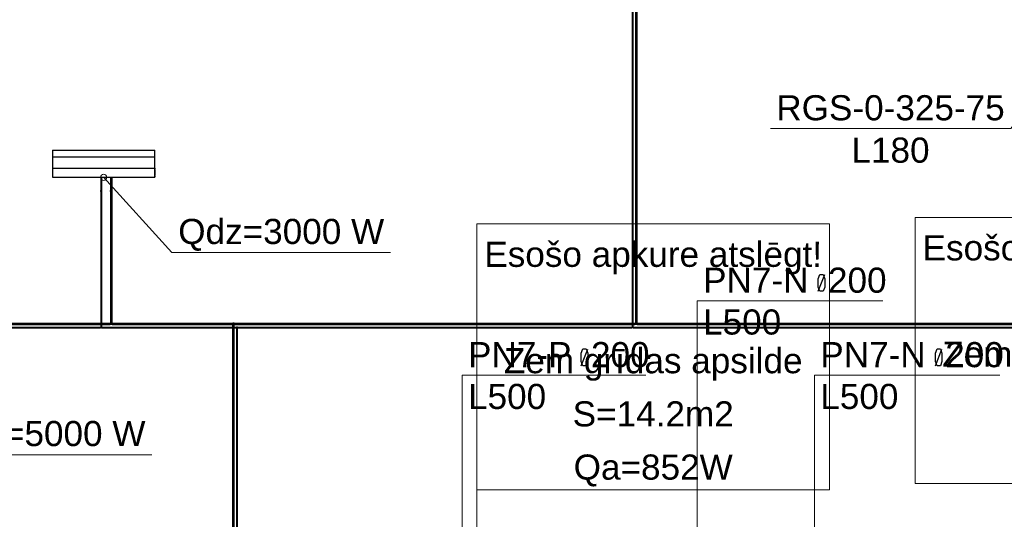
# Model space of a CAD drawing. Header units: millimetres. Extents: x -134161 to 355560, y -27497 to 30328.
# Tile 78 of 95: x 169603 to 177434, y -10033 to -6058. Entities that reach past the tile are written whole.
import ezdxf

# ---------------------------------------------------------------- set-up
doc = ezdxf.new("R2010")
doc.units = ezdxf.units.MM
doc.linetypes.add('HIDDEN', pattern=[9.525, 6.35, -3.175])
doc.linetypes.add('UnderCeiling', pattern=[6.7, 4.2, -1, 0.5, -1])
for name, color, linetype in [('0000 RAKSTLAUKUMS - LAYOUT', 7, 'CONTINUOUS'), ('Dz1-Atpakalgaita', 7, 'CONTINUOUS'), ('Dz1-Fenkoils', 7, 'CONTINUOUS'), ('Dz1-Radiators', 7, 'CONTINUOUS'), ('Dz1-Teksts-', 7, 'CONTINUOUS'), ('Dz1-Turpgaita', 7, 'CONTINUOUS'), ('Vent-PN2-N-Teksts-', 7, 'CONTINUOUS'), ('Vent-PN6-N-Teksts-', 7, 'CONTINUOUS'), ('Vent-PN7-P-Teksts-', 7, 'CONTINUOUS')]:
    doc.layers.add(name, color=color, linetype=linetype)
doc.layers.add('AVK-A_uzdevums', color=1, linetype='CONTINUOUS', lineweight=30)
doc.styles.add('Arial', font='arial.ttf', dxfattribs={"height": 187.5})
doc.styles.add('PBL', font='arial.ttf')

# ---------------------------------------------------------------- blocks, each defined once
blk = doc.blocks.new('*U1120')
at = {"layer": 'Vent-PN2-N-Teksts-', "color": 7, "linetype": 'Continuous', "lineweight": 15}
for p, q in [((36309.8, 10514.4, 2220), (35733.3, 9760.2, 2220)), ((35733.3, 9760.2, 2220), (33821.8, 9760.2, 2220))]:
    blk.add_line(p, q, dxfattribs=at)
at = {"layer": 'Vent-PN2-N-Teksts-', "color": 7, "linetype": 'Continuous', "lineweight": 25, "style": 'Arial'}
for s, p in [('RGS-0-325-75', (33869.1, 9825.2, 2220)), ('L180', (34466.8, 9488.2, 2220))]:
    blk.add_text(s, height=200, dxfattribs=at).set_placement(p)
blk = doc.blocks.new('*U1196')
at = {"layer": 'AVK-A_uzdevums', "color": 7, "linetype": 'Continuous', "lineweight": 18}
for p, q in [((31487.3, 6884.6), (31487.3, 9000.9)), ((31487.3, 9000.9), (34293, 9000.9)), ((34293, 9000.9), (34293, 6884.6)), ((31487.3, 5713.4), (31487.3, 6884.6)), ((34293, 6884.6), (31487.3, 6884.6))]:
    blk.add_line(p, q, dxfattribs=at)
at = {"layer": 'AVK-A_uzdevums', "color": 7, "linetype": 'Continuous', "lineweight": 18, "extrusion": (0, 0, -1)}
blk.add_circle((-31487.3, 5713.4), 50, dxfattribs=at)
at = {"layer": 'AVK-A_uzdevums', "color": 7, "linetype": 'Continuous', "lineweight": 25, "style": 'Arial'}
for s, p in [('Esošo apkure atslēgt!', (31546.7, 8659.3)), ('Zem grīdas apsilde', (31702.2, 7812.8)), ('S=14.2m2', (32249.4, 7389.6)), ('Qa=852W', (32257.3, 6966.3))]:
    blk.add_text(s, height=200, dxfattribs=at).set_placement(p)
blk = doc.blocks.new('*U1517')
at = {"layer": 'Vent-PN7-P-Teksts-', "color": 7, "linetype": 'Continuous', "lineweight": 25}
for p, q in [((32317.6, 7971.8, 2600), (32330.2, 8006, 2600)), ((32317.6, 7872.3, 2600), (32369.6, 8004.9, 2600)), ((32330.2, 8006, 2600), (32357, 8006, 2600)), ((32357, 8006, 2600), (32369.6, 7971.8, 2600)), ((32317.6, 7905.5, 2600), (32317.6, 7971.8, 2600)), ((32369.6, 7971.8, 2600), (32369.6, 7905.5, 2600)), ((32330.2, 7872.3, 2600), (32317.6, 7905.5, 2600)), ((32357, 7872.3, 2600), (32330.2, 7872.3, 2600)), ((32369.6, 7905.5, 2600), (32357, 7872.3, 2600))]:
    blk.add_line(p, q, dxfattribs=at)
at = {"layer": 'Vent-PN7-P-Teksts-', "color": 7, "linetype": 'Continuous', "lineweight": 15}
for p, q in [((31370.4, 6492.8, 2600), (31370.4, 7796.7, 2600)), ((31370.4, 7796.7, 2600), (32830.5, 7796.7, 2600))]:
    blk.add_line(p, q, dxfattribs=at)
at = {"layer": 'Vent-PN7-P-Teksts-', "color": 7, "linetype": 'Continuous', "lineweight": 25, "style": 'Arial'}
for s, p in [('PN7-P  200', (31417.1, 7860.9, 2600)), ('L500', (31417.1, 7528.3, 2600))]:
    blk.add_text(s, height=200, dxfattribs=at).set_placement(p)
blk = doc.blocks.new('*U1519')
at = {"layer": 'Vent-PN6-N-Teksts-', "color": 7, "linetype": 'Continuous', "lineweight": 25}
for p, q in [((35135, 7971.8, 2600), (35147.5, 8006, 2600)), ((35135, 7872.3, 2600), (35186.9, 8004.9, 2600)), ((35147.5, 8006, 2600), (35174.4, 8006, 2600)), ((35174.4, 8006, 2600), (35186.9, 7971.8, 2600)), ((35135, 7905.5, 2600), (35135, 7971.8, 2600)), ((35186.9, 7971.8, 2600), (35186.9, 7905.5, 2600)), ((35147.5, 7872.3, 2600), (35135, 7905.5, 2600)), ((35174.4, 7872.3, 2600), (35147.5, 7872.3, 2600)), ((35186.9, 7905.5, 2600), (35174.4, 7872.3, 2600))]:
    blk.add_line(p, q, dxfattribs=at)
at = {"layer": 'Vent-PN6-N-Teksts-', "color": 7, "linetype": 'Continuous', "lineweight": 15}
for p, q in [((34172.4, 6249.6, 2600), (34172.4, 7796.7, 2600)), ((34172.4, 7796.7, 2600), (35647.8, 7796.7, 2600))]:
    blk.add_line(p, q, dxfattribs=at)
at = {"layer": 'Vent-PN6-N-Teksts-', "color": 7, "linetype": 'Continuous', "lineweight": 25, "style": 'Arial'}
for s, p in [('PN7-N  200', (34219, 7860.9, 2600)), ('L500', (34219, 7528.3, 2600))]:
    blk.add_text(s, height=200, dxfattribs=at).set_placement(p)
blk = doc.blocks.new('*U1537')
at = {"layer": 'Vent-PN6-N-Teksts-', "color": 7, "linetype": 'Continuous', "lineweight": 25}
for p, q in [((34202.7, 8564.2, 2600), (34215.2, 8598.5, 2600)), ((34202.7, 8464.7, 2600), (34254.7, 8597.3, 2600)), ((34202.7, 8497.9, 2600), (34202.7, 8564.2, 2600)), ((34215.2, 8598.5, 2600), (34242.1, 8598.5, 2600)), ((34242.1, 8598.5, 2600), (34254.7, 8564.2, 2600)), ((34254.7, 8564.2, 2600), (34254.7, 8497.9, 2600)), ((34215.2, 8464.7, 2600), (34202.7, 8497.9, 2600)), ((34242.1, 8464.7, 2600), (34215.2, 8464.7, 2600)), ((34254.7, 8497.9, 2600), (34242.1, 8464.7, 2600))]:
    blk.add_line(p, q, dxfattribs=at)
at = {"layer": 'Vent-PN6-N-Teksts-', "color": 7, "linetype": 'Continuous', "lineweight": 15}
for p, q in [((33240.1, 6249.6, 2600), (33240.1, 8389.1, 2600)), ((33240.1, 8389.1, 2600), (34715.6, 8389.1, 2600))]:
    blk.add_line(p, q, dxfattribs=at)
at = {"layer": 'Vent-PN6-N-Teksts-', "color": 7, "linetype": 'Continuous', "lineweight": 25, "style": 'Arial'}
for s, p in [('PN7-N  200', (33286.7, 8453.3, 2600)), ('L500', (33286.7, 8120.7, 2600))]:
    blk.add_text(s, height=200, dxfattribs=at).set_placement(p)
blk = doc.blocks.new('*U1773')
at = {"layer": 'Dz1-Atpakalgaita', "color": 6, "linetype": 'UnderCeiling', "lineweight": 25}
for p, q in [((26630.7, 8211.3, 2800), (28571.8, 8211.3, 2800)), ((26630.7, 8201.3, 2800), (28571.8, 8201.3, 2800))]:
    blk.add_line(p, q, dxfattribs=at)
blk = doc.blocks.new('*U1775')
at = {"layer": 'Dz1-Turpgaita', "color": 4, "linetype": 'UnderCeiling', "lineweight": 25}
for p, q in [((26656.9, 8180.3, 2800), (28494.6, 8180.3, 2800)), ((26656.9, 8174.3, 2800), (28494.6, 8174.3, 2800))]:
    blk.add_line(p, q, dxfattribs=at)
blk = doc.blocks.new('*U1812')
at = {"layer": 'Dz1-Atpakalgaita', "color": 6, "linetype": 'UnderCeiling', "lineweight": 25}
for p, q in [((29558.2, 8211.3, 2800), (29544.2, 8211.3, 2800)), ((29546.6, 8201.6, 2801.9), (29546.2, 8201.3, 2800)), ((29547.7, 8202.7, 2803.5), (29546.6, 8201.6, 2801.9)), ((29549.3, 8204.4, 2804.6), (29547.7, 8202.7, 2803.5)), ((29551.2, 8206.3, 2805), (29549.3, 8204.4, 2804.6)), ((29553.1, 8204.4, 2804.6), (29551.2, 8206.3, 2805)), ((29554.7, 8202.7, 2803.5), (29553.1, 8204.4, 2804.6)), ((29555.8, 8201.6, 2801.9), (29554.7, 8202.7, 2803.5)), ((29556.2, 8201.3, 2800), (29555.8, 8201.6, 2801.9)), ((29558.2, 8201.3, 2800), (29556.2, 8201.3, 2800))]:
    blk.add_line(p, q, dxfattribs=at)
at = {"layer": 'Dz1-Atpakalgaita', "color": 6, "linetype": 'UnderCeiling', "lineweight": 25, "extrusion": (-1, 0, 0)}
for centre in [(29544.2, 8206.3, 2800), (29558.2, 8206.3, 2800)]:
    blk.add_ellipse(centre, major_axis=(0, -5), ratio=1, start_param=0, end_param=3.141593, dxfattribs=at)
at = {"layer": 'Dz1-Atpakalgaita', "color": 6, "linetype": 'UnderCeiling', "lineweight": 25, "extrusion": (0, 0, -1)}
blk.add_ellipse((29544.7, 8199.8, 2800), major_axis=(0, 1.5), ratio=1, start_param=0, end_param=1.570796, dxfattribs=at)
at = {"layer": 'Dz1-Atpakalgaita', "color": 6, "linetype": 'UnderCeiling', "lineweight": 25, "extrusion": (0, -1, 0)}
blk.add_ellipse((29551.2, 8199.8, 2800), major_axis=(5, 0), ratio=1, start_param=0, end_param=3.141593, dxfattribs=at)
at = {"layer": 'Dz1-Atpakalgaita', "color": 6, "linetype": 'UnderCeiling', "lineweight": 25}
blk.add_ellipse((29557.7, 8199.8, 2800), major_axis=(0, 1.5), ratio=1, start_param=0, end_param=1.570796, dxfattribs=at)
blk = doc.blocks.new('*U1813')
at = {"layer": 'Dz1-Atpakalgaita', "color": 6, "linetype": 'UnderCeiling', "lineweight": 25}
for p, q in [((29558.2, 8211.3, 2800), (32747.4, 8211.3, 2800)), ((29558.2, 8201.3, 2800), (32747.4, 8201.3, 2800))]:
    blk.add_line(p, q, dxfattribs=at)
blk = doc.blocks.new('*U1814')
at = {"layer": 'Dz1-Turpgaita', "color": 4, "linetype": 'UnderCeiling', "lineweight": 25}
for p, q in [((29584.4, 8180.3, 2800), (29576, 8180.3, 2800)), ((29577.4, 8174.5, 2801.1), (29577.2, 8174.3, 2800)), ((29578.1, 8175.1, 2802.1), (29577.4, 8174.5, 2801.1)), ((29579, 8176.1, 2802.8), (29578.1, 8175.1, 2802.1)), ((29580.2, 8177.3, 2803), (29579, 8176.1, 2802.8)), ((29581.3, 8176.1, 2802.8), (29580.2, 8177.3, 2803)), ((29582.3, 8175.1, 2802.1), (29581.3, 8176.1, 2802.8)), ((29583, 8174.5, 2801.1), (29582.3, 8175.1, 2802.1)), ((29583.2, 8174.3, 2800), (29583, 8174.5, 2801.1)), ((29584.4, 8174.3, 2800), (29583.2, 8174.3, 2800))]:
    blk.add_line(p, q, dxfattribs=at)
at = {"layer": 'Dz1-Turpgaita', "color": 4, "linetype": 'UnderCeiling', "lineweight": 25, "extrusion": (-1, 0, 0)}
for centre in [(29576, 8177.3, 2800), (29584.4, 8177.3, 2800)]:
    blk.add_ellipse(centre, major_axis=(0, -3), ratio=1, start_param=0, end_param=3.141593, dxfattribs=at)
at = {"layer": 'Dz1-Turpgaita', "color": 4, "linetype": 'UnderCeiling', "lineweight": 25, "extrusion": (0, 0, -1)}
blk.add_ellipse((29576.3, 8173.4, 2800), major_axis=(0, 0.9), ratio=1, start_param=0, end_param=1.570796, dxfattribs=at)
at = {"layer": 'Dz1-Turpgaita', "color": 4, "linetype": 'UnderCeiling', "lineweight": 25, "extrusion": (0, -1, 0)}
blk.add_ellipse((29580.2, 8173.3, 2800), major_axis=(3, 0), ratio=1, start_param=0, end_param=3.141593, dxfattribs=at)
at = {"layer": 'Dz1-Turpgaita', "color": 4, "linetype": 'UnderCeiling', "lineweight": 25}
blk.add_ellipse((29584.1, 8173.4, 2800), major_axis=(0, 0.9), ratio=1, start_param=0, end_param=1.570796, dxfattribs=at)
blk = doc.blocks.new('*U1815')
at = {"layer": 'Dz1-Turpgaita', "color": 4, "linetype": 'UnderCeiling', "lineweight": 25}
for p, q in [((29584.4, 8180.3, 2800), (32721.2, 8180.3, 2800)), ((29584.4, 8174.3, 2800), (32721.2, 8174.3, 2800))]:
    blk.add_line(p, q, dxfattribs=at)
blk = doc.blocks.new('*U1818')
at = {"layer": 'Dz1-Atpakalgaita', "color": 6, "linetype": 'UnderCeiling', "lineweight": 25}
for p, q in [((28573.8, 8211.3, 2800), (28571.8, 8211.3, 2800)), ((28585.8, 8201.3, 2800), (28571.8, 8201.3, 2800)), ((28573.8, 8211.3, 2800), (28574.2, 8210.9, 2801.9)), ((28574.2, 8210.9, 2801.9), (28575.3, 8209.8, 2803.5)), ((28575.3, 8209.8, 2803.5), (28576.9, 8208.2, 2804.6)), ((28576.9, 8208.2, 2804.6), (28578.8, 8206.3, 2805)), ((28578.8, 8206.3, 2805), (28580.7, 8208.2, 2804.6)), ((28580.7, 8208.2, 2804.6), (28582.3, 8209.8, 2803.5)), ((28582.3, 8209.8, 2803.5), (28583.4, 8210.9, 2801.9)), ((28583.4, 8210.9, 2801.9), (28583.8, 8211.3, 2800))]:
    blk.add_line(p, q, dxfattribs=at)
at = {"layer": 'Dz1-Atpakalgaita', "color": 6, "linetype": 'UnderCeiling', "lineweight": 25, "extrusion": (-1, 0, 0)}
for centre in [(28571.8, 8206.3, 2800), (28585.8, 8206.3, 2800)]:
    blk.add_ellipse(centre, major_axis=(0, -5), ratio=1, start_param=0, end_param=3.141593, dxfattribs=at)
at = {"layer": 'Dz1-Atpakalgaita', "color": 6, "linetype": 'UnderCeiling', "lineweight": 25}
blk.add_ellipse((28572.3, 8212.8, 2800), major_axis=(0, -1.5), ratio=1, start_param=0, end_param=1.570796, dxfattribs=at)
at = {"layer": 'Dz1-Atpakalgaita', "color": 6, "linetype": 'UnderCeiling', "lineweight": 25, "extrusion": (0, 1, 0)}
blk.add_ellipse((28578.8, 8212.8, 2800), major_axis=(-5, 0), ratio=1, start_param=0, end_param=3.141593, dxfattribs=at)
at = {"layer": 'Dz1-Atpakalgaita', "color": 6, "linetype": 'UnderCeiling', "lineweight": 25, "extrusion": (0, 0, -1)}
blk.add_ellipse((28585.3, 8212.8, 2800), major_axis=(0, -1.5), ratio=1, start_param=0, end_param=1.570796, dxfattribs=at)
blk = doc.blocks.new('*U1819')
at = {"layer": 'Dz1-Atpakalgaita', "color": 6, "linetype": 'UnderCeiling', "lineweight": 25}
for p, q in [((28585.8, 8211.3, 2800), (29544.2, 8211.3, 2800)), ((28585.8, 8201.3, 2800), (29544.2, 8201.3, 2800))]:
    blk.add_line(p, q, dxfattribs=at)
blk = doc.blocks.new('*U1820')
at = {"layer": 'Dz1-Turpgaita', "color": 4, "linetype": 'UnderCeiling', "lineweight": 25}
for p, q in [((28495.8, 8180.3, 2800), (28494.6, 8180.3, 2800)), ((28503, 8174.3, 2800), (28494.6, 8174.3, 2800)), ((28495.8, 8180.3, 2800), (28496, 8180, 2801.1)), ((28496, 8180, 2801.1), (28496.7, 8179.4, 2802.1)), ((28496.7, 8179.4, 2802.1), (28497.7, 8178.4, 2802.8)), ((28497.7, 8178.4, 2802.8), (28498.8, 8177.3, 2803)), ((28498.8, 8177.3, 2803), (28500, 8178.4, 2802.8)), ((28500, 8178.4, 2802.8), (28500.9, 8179.4, 2802.1)), ((28500.9, 8179.4, 2802.1), (28501.6, 8180, 2801.1)), ((28501.6, 8180, 2801.1), (28501.8, 8180.3, 2800))]:
    blk.add_line(p, q, dxfattribs=at)
at = {"layer": 'Dz1-Turpgaita', "color": 4, "linetype": 'UnderCeiling', "lineweight": 25, "extrusion": (-1, 0, 0)}
for centre in [(28494.6, 8177.3, 2800), (28503, 8177.3, 2800)]:
    blk.add_ellipse(centre, major_axis=(0, -3), ratio=1, start_param=0, end_param=3.141593, dxfattribs=at)
at = {"layer": 'Dz1-Turpgaita', "color": 4, "linetype": 'UnderCeiling', "lineweight": 25}
blk.add_ellipse((28494.9, 8181.2, 2800), major_axis=(0, -0.9), ratio=1, start_param=0, end_param=1.570796, dxfattribs=at)
at = {"layer": 'Dz1-Turpgaita', "color": 4, "linetype": 'UnderCeiling', "lineweight": 25, "extrusion": (0, 1, 0)}
blk.add_ellipse((28498.8, 8181.3, 2800), major_axis=(-3, 0), ratio=1, start_param=0, end_param=3.141593, dxfattribs=at)
at = {"layer": 'Dz1-Turpgaita', "color": 4, "linetype": 'UnderCeiling', "lineweight": 25, "extrusion": (0, 0, -1)}
blk.add_ellipse((28502.7, 8181.2, 2800), major_axis=(0, -0.9), ratio=1, start_param=0, end_param=1.570796, dxfattribs=at)
blk = doc.blocks.new('*U1821')
at = {"layer": 'Dz1-Turpgaita', "color": 4, "linetype": 'UnderCeiling', "lineweight": 25}
for p, q in [((28503, 8180.3, 2800), (29576, 8180.3, 2800)), ((28503, 8174.3, 2800), (29576, 8174.3, 2800))]:
    blk.add_line(p, q, dxfattribs=at)
blk = doc.blocks.new('*U1822')
at = {"layer": 'Dz1-Atpakalgaita', "color": 6, "linetype": 'UnderCeiling', "lineweight": 25}
for p, q in [((32749.4, 8211.3, 2800), (32747.4, 8211.3, 2800)), ((32761.4, 8201.3, 2800), (32747.4, 8201.3, 2800)), ((32749.4, 8211.3, 2800), (32749.8, 8210.9, 2801.9)), ((32749.8, 8210.9, 2801.9), (32750.9, 8209.8, 2803.5)), ((32750.9, 8209.8, 2803.5), (32752.5, 8208.2, 2804.6)), ((32752.5, 8208.2, 2804.6), (32754.4, 8206.3, 2805)), ((32754.4, 8206.3, 2805), (32756.3, 8208.2, 2804.6)), ((32756.3, 8208.2, 2804.6), (32758, 8209.8, 2803.5)), ((32758, 8209.8, 2803.5), (32759.1, 8210.9, 2801.9)), ((32759.1, 8210.9, 2801.9), (32759.4, 8211.3, 2800))]:
    blk.add_line(p, q, dxfattribs=at)
at = {"layer": 'Dz1-Atpakalgaita', "color": 6, "linetype": 'UnderCeiling', "lineweight": 25, "extrusion": (-1, 0, 0)}
for centre in [(32747.4, 8206.3, 2800), (32761.4, 8206.3, 2800)]:
    blk.add_ellipse(centre, major_axis=(0, -5), ratio=1, start_param=0, end_param=3.141593, dxfattribs=at)
at = {"layer": 'Dz1-Atpakalgaita', "color": 6, "linetype": 'UnderCeiling', "lineweight": 25}
blk.add_ellipse((32747.9, 8212.8, 2800), major_axis=(0, -1.5), ratio=1, start_param=0, end_param=1.570796, dxfattribs=at)
at = {"layer": 'Dz1-Atpakalgaita', "color": 6, "linetype": 'UnderCeiling', "lineweight": 25, "extrusion": (0, 1, 0)}
blk.add_ellipse((32754.4, 8212.8, 2800), major_axis=(-5, 0), ratio=1, start_param=0, end_param=3.141593, dxfattribs=at)
at = {"layer": 'Dz1-Atpakalgaita', "color": 6, "linetype": 'UnderCeiling', "lineweight": 25, "extrusion": (0, 0, -1)}
blk.add_ellipse((32760.9, 8212.8, 2800), major_axis=(0, -1.5), ratio=1, start_param=0, end_param=1.570796, dxfattribs=at)
blk = doc.blocks.new('*U1823')
at = {"layer": 'Dz1-Atpakalgaita', "color": 6, "linetype": 'UnderCeiling', "lineweight": 25}
for p, q in [((32761.4, 8211.3, 2800), (42050.8, 8211.3, 2800)), ((32761.4, 8201.3, 2800), (42050.8, 8201.3, 2800))]:
    blk.add_line(p, q, dxfattribs=at)
blk = doc.blocks.new('*U1824')
at = {"layer": 'Dz1-Turpgaita', "color": 4, "linetype": 'UnderCeiling', "lineweight": 25}
for p, q in [((32722.4, 8180.3, 2800), (32721.2, 8180.3, 2800)), ((32729.6, 8174.3, 2800), (32721.2, 8174.3, 2800)), ((32722.4, 8180.3, 2800), (32722.7, 8180, 2801.1)), ((32722.7, 8180, 2801.1), (32723.3, 8179.4, 2802.1)), ((32723.3, 8179.4, 2802.1), (32724.3, 8178.4, 2802.8)), ((32724.3, 8178.4, 2802.8), (32725.4, 8177.3, 2803)), ((32725.4, 8177.3, 2803), (32726.6, 8178.4, 2802.8)), ((32726.6, 8178.4, 2802.8), (32727.6, 8179.4, 2802.1)), ((32727.6, 8179.4, 2802.1), (32728.2, 8180, 2801.1)), ((32728.2, 8180, 2801.1), (32728.4, 8180.3, 2800))]:
    blk.add_line(p, q, dxfattribs=at)
at = {"layer": 'Dz1-Turpgaita', "color": 4, "linetype": 'UnderCeiling', "lineweight": 25, "extrusion": (-1, 0, 0)}
for centre in [(32721.2, 8177.3, 2800), (32729.6, 8177.3, 2800)]:
    blk.add_ellipse(centre, major_axis=(0, -3), ratio=1, start_param=0, end_param=3.141593, dxfattribs=at)
at = {"layer": 'Dz1-Turpgaita', "color": 4, "linetype": 'UnderCeiling', "lineweight": 25}
blk.add_ellipse((32721.5, 8181.2, 2800), major_axis=(0, -0.9), ratio=1, start_param=0, end_param=1.570796, dxfattribs=at)
at = {"layer": 'Dz1-Turpgaita', "color": 4, "linetype": 'UnderCeiling', "lineweight": 25, "extrusion": (0, 1, 0)}
blk.add_ellipse((32725.4, 8181.3, 2800), major_axis=(-3, 0), ratio=1, start_param=0, end_param=3.141593, dxfattribs=at)
at = {"layer": 'Dz1-Turpgaita', "color": 4, "linetype": 'UnderCeiling', "lineweight": 25, "extrusion": (0, 0, -1)}
blk.add_ellipse((32729.3, 8181.2, 2800), major_axis=(0, -0.9), ratio=1, start_param=0, end_param=1.570796, dxfattribs=at)
blk = doc.blocks.new('*U1825')
at = {"layer": 'Dz1-Turpgaita', "color": 4, "linetype": 'UnderCeiling', "lineweight": 25}
for p, q in [((32729.6, 8180.3, 2800), (42082.6, 8180.3, 2800)), ((32729.6, 8174.3, 2800), (42082.6, 8174.3, 2800))]:
    blk.add_line(p, q, dxfattribs=at)
blk = doc.blocks.new('*U1888')
at = {"layer": 'Dz1-Atpakalgaita', "color": 6, "linetype": 'UnderCeiling', "lineweight": 25}
for p, q in [((29546.2, 2992, 2800), (29546.2, 8199.8, 2800)), ((29556.2, 2992, 2800), (29556.2, 8199.8, 2800))]:
    blk.add_line(p, q, dxfattribs=at)
blk = doc.blocks.new('*U1889')
at = {"layer": 'Dz1-Turpgaita', "color": 4, "linetype": 'UnderCeiling', "lineweight": 25}
for p, q in [((29577.2, 3010, 2800), (29577.2, 8173.3, 2800)), ((29583.2, 3010, 2800), (29583.2, 8173.3, 2800))]:
    blk.add_line(p, q, dxfattribs=at)
blk = doc.blocks.new('*U1914')
at = {"layer": 'Dz1-Atpakalgaita', "color": 6, "linetype": 'UnderCeiling', "lineweight": 25}
for p, q in [((32749.4, 13181.1, 2800), (32749.4, 8212.8, 2800)), ((32759.4, 13181.1, 2800), (32759.4, 8212.8, 2800))]:
    blk.add_line(p, q, dxfattribs=at)
blk = doc.blocks.new('*U1915')
at = {"layer": 'Dz1-Turpgaita', "color": 4, "linetype": 'UnderCeiling', "lineweight": 25}
for p, q in [((32722.4, 13163.1, 2800), (32722.4, 8181.3, 2800)), ((32728.4, 13163.1, 2800), (32728.4, 8181.3, 2800))]:
    blk.add_line(p, q, dxfattribs=at)
blk = doc.blocks.new('*U1996')
at = {"layer": 'Dz1-Teksts-', "color": 7, "linetype": 'Continuous', "lineweight": 0}
for p, q in [((26644.3, 6564.4, 2200), (27163.5, 7164.1, 2200)), ((27163.5, 7164.1, 2200), (28902.1, 7164.1, 2200))]:
    blk.add_line(p, q, dxfattribs=at)
at = {"layer": 'Dz1-Teksts-', "color": 7, "linetype": 'Continuous', "lineweight": 0, "extrusion": (0, 0, -1)}
blk.add_circle((-26644.3, 6564.4, -2200), 25, dxfattribs=at)
at = {"layer": 'Dz1-Teksts-', "color": 7, "linetype": 'Continuous', "lineweight": 0, "style": 'Arial'}
blk.add_text('Qdz=5000 W', height=200, dxfattribs=at).set_placement((27213.6, 7233, 2200))
blk = doc.blocks.new('*U2087')
at = {"layer": 'Dz1-Teksts-', "color": 7, "linetype": 'Continuous', "lineweight": 0}
for p, q in [((28518.8, 9372, 2200), (29062.3, 8772.3, 2200)), ((29062.3, 8772.3, 2200), (30800.9, 8772.3, 2200))]:
    blk.add_line(p, q, dxfattribs=at)
at = {"layer": 'Dz1-Teksts-', "color": 7, "linetype": 'Continuous', "lineweight": 0, "extrusion": (0, 0, -1)}
blk.add_circle((-28518.8, 9372, -2200), 25, dxfattribs=at)
at = {"layer": 'Dz1-Teksts-', "color": 7, "linetype": 'Continuous', "lineweight": 0, "style": 'Arial'}
blk.add_text('Qdz=3000 W', height=200, dxfattribs=at).set_placement((29112.4, 8841.1, 2200))
blk = doc.blocks.new('*U2088')
at = {"layer": 'Dz1-Atpakalgaita', "color": 6, "linetype": 'UnderCeiling', "lineweight": 25}
for p, q in [((28573.8, 9248, 2800), (28573.8, 8212.8, 2800)), ((28583.8, 9248, 2800), (28583.8, 8212.8, 2800))]:
    blk.add_line(p, q, dxfattribs=at)
blk = doc.blocks.new('*U2089')
at = {"layer": 'Dz1-Turpgaita', "color": 4, "linetype": 'UnderCeiling', "lineweight": 25}
for p, q in [((28495.8, 9254, 2800), (28495.8, 8181.3, 2800)), ((28501.8, 9254, 2800), (28501.8, 8181.3, 2800))]:
    blk.add_line(p, q, dxfattribs=at)
blk = doc.blocks.new('*U2090')
at = {"layer": 'Dz1-Atpakalgaita', "color": 6, "linetype": 'UnderCeiling', "lineweight": 25, "extrusion": (0, 0, -1)}
blk.add_ellipse((28578.8, 9263, 2785), major_axis=(-5, 0), ratio=1, start_param=0, end_param=3.141593, dxfattribs=at)
at = {"layer": 'Dz1-Atpakalgaita', "color": 7, "linetype": 'HIDDEN', "lineweight": -3, "extrusion": (0, 0, -1)}
blk.add_ellipse((28578.8, 9263, 2785), major_axis=(5, 0), ratio=1, start_param=0, end_param=3.141593, dxfattribs=at)
at = {"layer": 'Dz1-Atpakalgaita', "color": 6, "linetype": 'UnderCeiling', "lineweight": 25, "extrusion": (1, 0, 0)}
for centre in [(28573.8, 9248, 2785), (28583.8, 9248, 2785)]:
    blk.add_ellipse(centre, major_axis=(0, 15), ratio=1, start_param=0, end_param=1.570796, dxfattribs=at)
at = {"layer": 'Dz1-Atpakalgaita', "color": 6, "linetype": 'UnderCeiling', "lineweight": 25, "extrusion": (0, -1, 0)}
blk.add_ellipse((28578.8, 9248, 2800), major_axis=(5, 0), ratio=1, start_param=0, end_param=3.141593, dxfattribs=at)
blk = doc.blocks.new('*U2091')
at = {"layer": 'Dz1-Atpakalgaita', "color": 7, "linetype": 'Continuous', "lineweight": -3}
for p, q in [((28578.8, 9263, 2378.5), (28578.8, 9263, 2377.5)), ((28578.8, 9263, 2628.5), (28578.8, 9263, 2627.5))]:
    blk.add_line(p, q, dxfattribs=at)
blk = doc.blocks.new('*U2092')
at = {"layer": 'Dz1-Turpgaita', "color": 4, "linetype": 'UnderCeiling', "lineweight": 25, "extrusion": (0, 0, -1)}
blk.add_ellipse((28498.8, 9263, 2791), major_axis=(-3, 0), ratio=1, start_param=0, end_param=3.141593, dxfattribs=at)
at = {"layer": 'Dz1-Turpgaita', "color": 7, "linetype": 'HIDDEN', "lineweight": -3, "extrusion": (0, 0, -1)}
blk.add_ellipse((28498.8, 9263, 2791), major_axis=(3, 0), ratio=1, start_param=0, end_param=3.141593, dxfattribs=at)
at = {"layer": 'Dz1-Turpgaita', "color": 4, "linetype": 'UnderCeiling', "lineweight": 25, "extrusion": (1, 0, 0)}
for centre in [(28495.8, 9254, 2791), (28501.8, 9254, 2791)]:
    blk.add_ellipse(centre, major_axis=(0, 9), ratio=1, start_param=0, end_param=1.570796, dxfattribs=at)
at = {"layer": 'Dz1-Turpgaita', "color": 4, "linetype": 'UnderCeiling', "lineweight": 25, "extrusion": (0, -1, 0)}
blk.add_ellipse((28498.8, 9254, 2800), major_axis=(3, 0), ratio=1, start_param=0, end_param=3.141593, dxfattribs=at)
blk = doc.blocks.new('*U2093')
at = {"layer": 'Dz1-Turpgaita', "color": 7, "linetype": 'Continuous', "lineweight": -3}
for p, q in [((28498.8, 9263, 2372.5), (28498.8, 9263, 2371.5)), ((28498.8, 9263, 2622.5), (28498.8, 9263, 2621.5))]:
    blk.add_line(p, q, dxfattribs=at)
blk = doc.blocks.new('*U2094')
at = {"layer": 'Dz1-Turpgaita', "color": 4, "linetype": 'UnderCeiling', "lineweight": 25, "extrusion": (0, 1, 0)}
blk.add_ellipse((28498.8, 9272, 2113.5), major_axis=(-3, 0), ratio=1, start_param=0, end_param=3.141593, dxfattribs=at)
at = {"layer": 'Dz1-Turpgaita', "color": 4, "linetype": 'UnderCeiling', "lineweight": 25, "extrusion": (-1, 0, 0)}
for centre in [(28495.8, 9272, 2122.5), (28501.8, 9272, 2122.5)]:
    blk.add_ellipse(centre, major_axis=(0, 0, -9), ratio=1, start_param=0, end_param=1.570796, dxfattribs=at)
blk = doc.blocks.new('*U2095')
at = {"layer": 'Dz1-Turpgaita', "color": 4, "linetype": 'UnderCeiling', "lineweight": 25}
for p, q in [((28495.8, 9372, 2113.5), (28495.8, 9272, 2113.5)), ((28501.8, 9372, 2113.5), (28501.8, 9272, 2113.5))]:
    blk.add_line(p, q, dxfattribs=at)
blk = doc.blocks.new('*U2096')
at = {"layer": 'Dz1-Atpakalgaita', "color": 6, "linetype": 'UnderCeiling', "lineweight": 25, "extrusion": (0, 1, 0)}
blk.add_ellipse((28578.8, 9278, 2113.5), major_axis=(-5, 0), ratio=1, start_param=0, end_param=3.141593, dxfattribs=at)
at = {"layer": 'Dz1-Atpakalgaita', "color": 6, "linetype": 'UnderCeiling', "lineweight": 25, "extrusion": (-1, 0, 0)}
for centre in [(28573.8, 9278, 2128.5), (28583.8, 9278, 2128.5)]:
    blk.add_ellipse(centre, major_axis=(0, 0, -15), ratio=1, start_param=0, end_param=1.570796, dxfattribs=at)
blk = doc.blocks.new('*U2097')
at = {"layer": 'Dz1-Atpakalgaita', "color": 6, "linetype": 'UnderCeiling', "lineweight": 25}
for p, q in [((28573.8, 9372, 2113.5), (28573.8, 9278, 2113.5)), ((28583.8, 9372, 2113.5), (28583.8, 9278, 2113.5))]:
    blk.add_line(p, q, dxfattribs=at)
blk = doc.blocks.new('*U2098')
at = {"layer": 'Dz1-Radiators', "color": 7, "linetype": 'Continuous', "lineweight": -3}
blk.add_line((28498.8, 9372, 2113.5), (28498.8, 9372, 2112.5), dxfattribs=at)
blk = doc.blocks.new('*U2099')
at = {"layer": 'Dz1-Fenkoils', "color": 7, "linetype": 'HIDDEN', "lineweight": -3}
for p, q in [((28111.3, 9589, 2128.8), (28111.3, 9589, 2309.2)), ((28926.3, 9589, 2309.2), (28926.3, 9589, 2128.8)), ((28926.3, 9444.4, 2060.7), (28926.3, 9372, 2057.5)), ((28111.3, 9372, 2342.5), (28111.3, 9372, 2057.5)), ((28926.3, 9372, 2057.5), (28926.3, 9372, 2342.5))]:
    blk.add_line(p, q, dxfattribs=at)
at = {"layer": 'Dz1-Fenkoils', "color": 7, "linetype": 'Continuous', "lineweight": -3}
for p, q in [((28111.3, 9589, 2309.2), (28111.3, 9534.8, 2328.2)), ((28111.3, 9589, 2309.2), (28926.3, 9589, 2309.2)), ((28926.3, 9534.8, 2328.2), (28926.3, 9589, 2309.2)), ((28111.3, 9534.8, 2328.2), (28111.3, 9444.4, 2342.5)), ((28111.3, 9534.8, 2328.2), (28926.3, 9534.8, 2328.2)), ((28926.3, 9444.4, 2342.5), (28926.3, 9534.8, 2328.2)), ((28111.3, 9444.4, 2342.5), (28111.3, 9372, 2342.5)), ((28111.3, 9444.4, 2342.5), (28926.3, 9444.4, 2342.5)), ((28926.3, 9372, 2342.5), (28926.3, 9444.4, 2342.5)), ((28111.3, 9372, 2342.5), (28926.3, 9372, 2342.5))]:
    blk.add_line(p, q, dxfattribs=at)
blk = doc.blocks.new('*U2107')
at = {"layer": 'AVK-A_uzdevums', "color": 7, "linetype": 'Continuous', "lineweight": 18}
for p, q in [((37779.1, 10892.3), (37779.1, 9052.5)), ((34973.4, 6936.2), (34973.4, 9052.5)), ((34973.4, 9052.5), (37779.1, 9052.5)), ((37779.1, 9052.5), (37779.1, 6936.2)), ((37779.1, 6936.2), (34973.4, 6936.2))]:
    blk.add_line(p, q, dxfattribs=at)
at = {"layer": 'AVK-A_uzdevums', "color": 7, "linetype": 'Continuous', "lineweight": 18, "extrusion": (0, 0, -1)}
blk.add_circle((-37779.1, 10892.3), 50, dxfattribs=at)
at = {"layer": 'AVK-A_uzdevums', "color": 7, "linetype": 'Continuous', "lineweight": 25, "style": 'Arial'}
for s, p in [('Esošo apkure atslēgt!', (35032.8, 8710.9)), ('Zem grīdas apsilde', (35188.3, 7864.4)), ('S=12.9m2', (35735.6, 7441.1)), ('Qa=774W', (35743.4, 7017.9))]:
    blk.add_text(s, height=200, dxfattribs=at).set_placement(p)

msp = doc.modelspace()

# ---------------------------------------------------------------- block references
at = {"layer": 'AVK-A_uzdevums'}
for name in ['*U2107', '*U1196']:
    msp.add_blockref(name, (141751.2, -16683.6), dxfattribs=at)
at = {"layer": 'Dz1-Atpakalgaita'}
for name in ['*U1914', '*U2097', '*U2096', '*U2090', '*U2088', '*U2091', '*U1773', '*U1818', '*U1819', '*U1812', '*U1888', '*U1813', '*U1822', '*U1823']:
    msp.add_blockref(name, (141751.2, -16683.6), dxfattribs=at)
at = {"layer": 'Dz1-Fenkoils'}
msp.add_blockref('*U2099', (141751.2, -16683.6), dxfattribs=at)
at = {"layer": 'Dz1-Radiators'}
msp.add_blockref('*U2098', (141751.2, -16683.6), dxfattribs=at)
at = {"layer": 'Dz1-Teksts-'}
for name in ['*U2087', '*U1996']:
    msp.add_blockref(name, (141751.2, -16683.6), dxfattribs=at)
at = {"layer": 'Dz1-Turpgaita'}
for name in ['*U1915', '*U2095', '*U2094', '*U2092', '*U2089', '*U2093', '*U1775', '*U1820', '*U1821', '*U1814', '*U1889', '*U1815', '*U1824', '*U1825']:
    msp.add_blockref(name, (141751.2, -16683.6), dxfattribs=at)
at = {"layer": 'Vent-PN2-N-Teksts-'}
msp.add_blockref('*U1120', (141751.2, -16683.6), dxfattribs=at)
at = {"layer": 'Vent-PN6-N-Teksts-'}
for name in ['*U1537', '*U1519']:
    msp.add_blockref(name, (141751.2, -16683.6), dxfattribs=at)
at = {"layer": 'Vent-PN7-P-Teksts-'}
msp.add_blockref('*U1517', (141751.2, -16683.6), dxfattribs=at)

# ---------------------------------------------------------------- texts
at = {"layer": '0000 RAKSTLAUKUMS - LAYOUT', "insert": (626.6, -5594.9), "char_height": 230, "width": 7851.016, "attachment_point": 1, "style": 'PBL'}
msp.add_mtext('{\\fArial|b0|i0|c186|p34;Piezīmes:\\P\\pi-690,l920,t920;1.^IVisi izmēri doti milimetros (mm), bet augstuma atzīmes metros (m).\\P2.^ISkatīt kopā ar inventerizācijas lietu kad.apz. \\fArial|b0|i1|c186|p34;01001190285002\\fArial|b0|i0|c186|p34; veiktu \\fArial|b0|i1|c186|p34;27.05.2021}.', dxfattribs=at)

doc.saveas('drawing.dxf')
